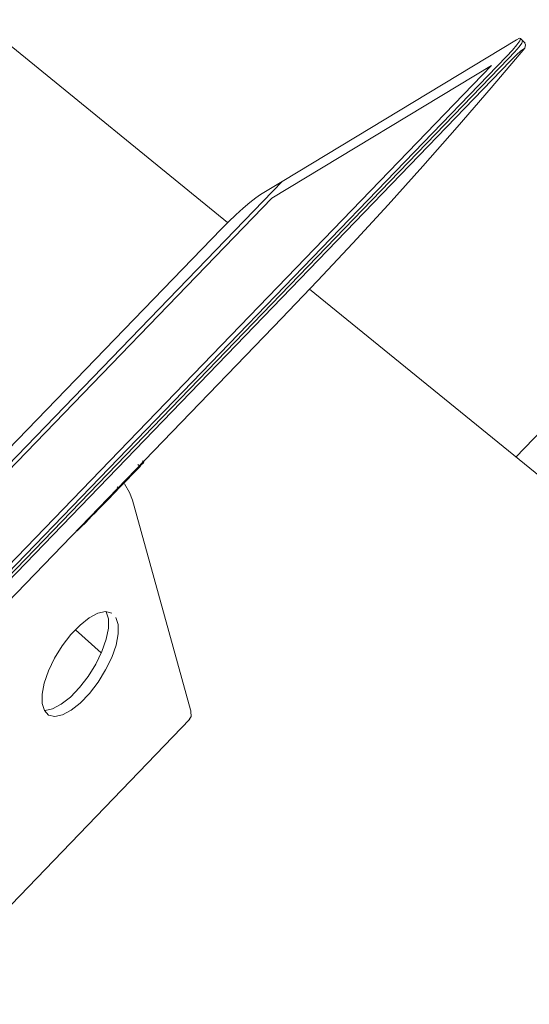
# Model space of a CAD drawing. Header units: centimetres. Extents: x 1151.07 to 1152.71, y 1902.53 to 1904.06.
# Tile 35 of 65: x 1152.0853 to 1152.1205, y 1903.2239 to 1903.2918. Entities that reach past the tile are written whole.
import ezdxf

# ---------------------------------------------------------------- set-up
doc = ezdxf.new("R2010")
doc.units = ezdxf.units.CM
doc.layers.add('Meble', color=7, linetype='Continuous', lineweight=9)
doc.layers.add('Wyposażenie elektryczne', color=7, linetype='Continuous', lineweight=9)

msp = doc.modelspace()

# ---------------------------------------------------------------- linework, layer by layer
at = {"layer": 'Meble'}
for p, q in [((1152.061987, 1903.308443), (1152.099675, 1903.277792)), ((1152.136569, 1903.279321), (1152.11955, 1903.261607)), ((1152.105323, 1903.273199), (1152.267529, 1903.141278))]:
    msp.add_line(p, q, dxfattribs=at)
at = {"layer": 'Wyposażenie elektryczne'}
for p, q in [((1152.103432, 1903.280623), (1152.119591, 1903.290402)), ((1152.119865, 1903.290496), (1152.120007, 1903.29035)), ((1152.120007, 1903.29035), (1152.120179, 1903.290174)), ((1152.118903, 1903.289247), (1152.07055, 1903.239141)), ((1152.119046, 1903.289101), (1152.070693, 1903.238993)), ((1152.119046, 1903.289101), (1152.070693, 1903.238993)), ((1152.119188, 1903.288954), (1152.070837, 1903.238846)), ((1152.069558, 1903.238561), (1152.117878, 1903.288629)), ((1152.117878, 1903.288629), (1152.102733, 1903.279474)), ((1152.052221, 1903.227617), (1152.103432, 1903.280623)), ((1152.052221, 1903.227617), (1152.103432, 1903.280623)), ((1152.101939, 1903.27972), (1152.103432, 1903.280623)), ((1152.102733, 1903.279474), (1152.054904, 1903.229965)), ((1152.099254, 1903.277369), (1152.051538, 1903.227988)), ((1152.103434, 1903.271214), (1152.079815, 1903.246732)), ((1152.09365, 1903.260967), (1152.093497, 1903.261111)), ((1152.093815, 1903.261347), (1152.093906, 1903.261262)), ((1152.092069, 1903.259567), (1152.092179, 1903.259464)), ((1152.097117, 1903.244178), (1152.093123, 1903.258632)), ((1152.089304, 1903.256528), (1152.089285, 1903.256516)), ((1152.091314, 1903.250944), (1152.09146, 1903.250466)), ((1152.092133, 1903.250058), (1152.09198, 1903.250549)), ((1152.089178, 1903.249698), (1152.090963, 1903.248111)), ((1152.097077, 1903.243538), (1152.084186, 1903.230132))]:
    msp.add_line(p, q, dxfattribs=at)
for points in [[(1152.118903, 1903.289247, 0), (1152.119312, 1903.289685, 0), (1152.119622, 1903.290051, 0), (1152.119814, 1903.29032, 0), (1152.119874, 1903.290474, 0)], [(1152.119046, 1903.289101, 0), (1152.119454, 1903.289539, 0), (1152.119765, 1903.289905, 0), (1152.119957, 1903.290174, 0), (1152.120017, 1903.290328, 0)], [(1152.120017, 1903.290328, 0), (1152.119957, 1903.290174, 0), (1152.119765, 1903.289905, 0), (1152.119454, 1903.289539, 0), (1152.119046, 1903.289101, 0)], [(1152.119865, 1903.290496, 0), (1152.119798, 1903.290502, 0), (1152.119591, 1903.290402, 0)], [(1152.120178, 1903.290175, 0), (1152.120209, 1903.290053, 0), (1152.120156, 1903.289835, 0)], [(1152.103395, 1903.271174, 0), (1152.105869, 1903.273763, 0), (1152.108316, 1903.276378, 0), (1152.110738, 1903.279019, 0), (1152.113133, 1903.281685, 0), (1152.115501, 1903.284376, 0), (1152.117843, 1903.287093, 0), (1152.120156, 1903.289835, 0)], [(1152.120156, 1903.289835, 0), (1152.119897, 1903.289632, 0), (1152.119568, 1903.289333, 0), (1152.119188, 1903.288954, 0)], [(1152.101939, 1903.27972, 0), (1152.101624, 1903.279504, 0), (1152.101215, 1903.279185, 0), (1152.100741, 1903.278782, 0), (1152.100233, 1903.278324, 0), (1152.099726, 1903.277842, 0), (1152.099254, 1903.277369, 0)], [(1152.09365, 1903.260967, 0), (1152.093358, 1903.260667, 0), (1152.09306, 1903.26036, 0), (1152.092775, 1903.260067, 0), (1152.092522, 1903.259809, 0), (1152.092318, 1903.259603, 0), (1152.092179, 1903.259464, 0)], [(1152.093906, 1903.261262, 0), (1152.093845, 1903.261196, 0), (1152.093724, 1903.261068, 0), (1152.093644, 1903.260984, 0)], [(1152.093123, 1903.258632, 0), (1152.092916, 1903.25916, 0), (1152.092569, 1903.259763, 0)], [(1152.091742, 1903.259013, 0), (1152.091547, 1903.258809, 0), (1152.091315, 1903.258568, 0), (1152.09106, 1903.258304, 0), (1152.090796, 1903.258032, 0), (1152.090539, 1903.257769, 0), (1152.090303, 1903.257528, 0)], [(1152.092172, 1903.25946, 0), (1152.091967, 1903.259247, 0), (1152.091742, 1903.259013, 0)], [(1152.090303, 1903.257528, 0), (1152.089894, 1903.257112, 0), (1152.08958, 1903.256796, 0), (1152.08938, 1903.256597, 0), (1152.089304, 1903.256528, 0)], [(1152.091683, 1903.250853, 0), (1152.09126, 1903.250953, 0), (1152.090735, 1903.250843, 0), (1152.090139, 1903.250528, 0), (1152.089505, 1903.250028, 0), (1152.088872, 1903.249371, 0), (1152.088276, 1903.248595, 0), (1152.087752, 1903.247747, 0), (1152.08733, 1903.246874, 0), (1152.087035, 1903.246028, 0), (1152.086883, 1903.245259, 0), (1152.086885, 1903.244611, 0)], [(1152.086885, 1903.244611, 0), (1152.08704, 1903.244121, 0), (1152.087337, 1903.243819, 0), (1152.087761, 1903.243721, 0), (1152.088286, 1903.243833, 0), (1152.088882, 1903.244148, 0), (1152.089515, 1903.244648, 0), (1152.090146, 1903.245305, 0), (1152.090741, 1903.246079, 0), (1152.091265, 1903.246925, 0), (1152.091686, 1903.247796, 0), (1152.091981, 1903.248641, 0), (1152.092133, 1903.249409, 0), (1152.092133, 1903.250058, 0)], [(1152.09146, 1903.250466, 0), (1152.09146, 1903.249817, 0), (1152.091309, 1903.249049, 0), (1152.091014, 1903.248204, 0), (1152.090592, 1903.247334, 0), (1152.090069, 1903.246487, 0), (1152.089474, 1903.245713, 0), (1152.088843, 1903.245057, 0), (1152.08821, 1903.244557, 0), (1152.087614, 1903.244242, 0), (1152.087089, 1903.24413, 0)], [(1152.097036, 1903.243503, 0), (1152.097158, 1903.243707, 0), (1152.097144, 1903.244062, 0)], [(1152.097144, 1903.244062, 0), (1152.097132, 1903.244119, 0), (1152.097117, 1903.244178, 0)]]:
    msp.add_polyline3d(points, dxfattribs=at)

doc.saveas('drawing.dxf')
